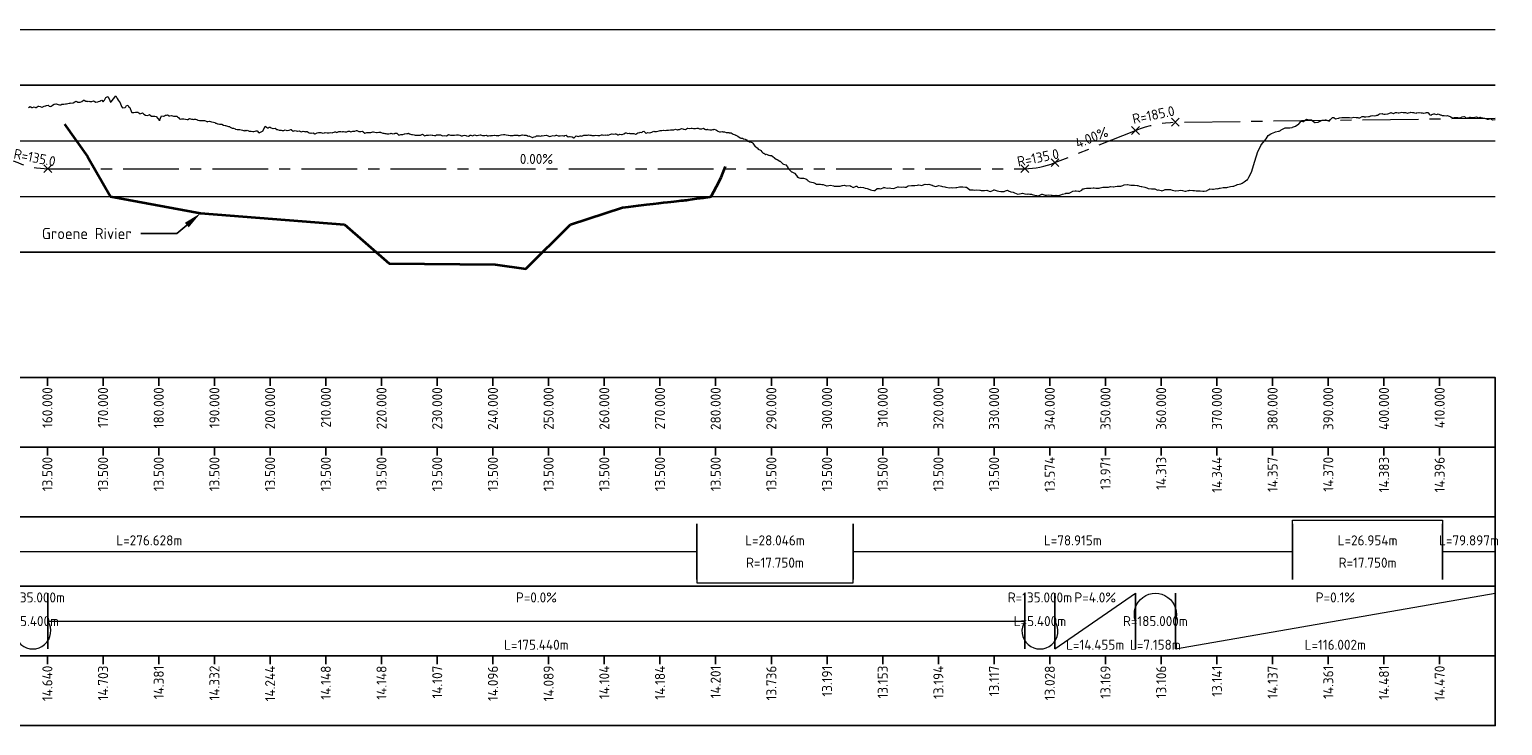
# Model space of a CAD drawing. Header units: metres. Extents: x 201888 to 228431, y 396158 to 403166.
# Tile 44 of 50: x 225811 to 226076, y 402952 to 403077. Entities that reach past the tile are written whole.
import ezdxf
from ezdxf import colors
from ezdxf.entities.mleader import LeaderData, LeaderLine
from ezdxf.math import Vec2, Vec3

# ---------------------------------------------------------------- set-up
doc = ezdxf.new("R2010")
doc.units = ezdxf.units.M
doc.linetypes.add('AM-AS', pattern=[16, 10, -2, 2, -2])
doc.layers.get('0').update_dxf_attribs({"lineweight": 25})
for name, color, linetype, lineweight in [('B-WA-GW-MAAIVELD-G', 8, 'Continuous', 18), ('N-WA-AM-AS_WEG-G', 10, 'AM-AS', 18), ('X-XX-AL-DETAIL3-GD', 130, 'Continuous', 35), ('X-XX-AL-DETAIL_1-G', 7, 'Continuous', 18), ('X-XX-AL-DETAIL_1-S', 253, 'Continuous', 18), ('X-XX-AL-DETAIL_2-G', 7, 'Continuous', 25), ('X-XX-AL-PROFIELBALK-G', 7, 'Continuous', 25), ('X-XX-AL-T18', 7, 'Continuous', 18), ('X-XX-AL-T25', 7, 'Continuous', 25)]:
    doc.layers.add(name, color=color, linetype=linetype, lineweight=lineweight)
for name, color, linetype in [('C3D-PROFILE', 7, 'Continuous'), ('C3D-PROFILE_LABELING', 7, 'Continuous'), ('C3D-PROFILE_PROFILEVIEW_LABELING', 7, 'Continuous')]:
    doc.layers.add(name, color=color, linetype=linetype)
doc.styles.add('NLCS-ISO', font='NLCS-ISO.ttf')
doc.styles.add('NLCS-ISO-M1000-T25', font='NLCS-ISO.ttf', dxfattribs={"height": 2.5})

# ---------------------------------------------------------------- blocks, each defined once
blk = doc.blocks.new('*U118')
at = {"layer": 'X-XX-AL-T25', "color": 7, "linetype": 'Continuous', "lineweight": 25, "char_height": 1.8, "attachment_point": 8, "style": 'NLCS-ISO'}
for insert in [(225770.96, 403066.2), (225902.33, 403053.2)]:
    blk.add_mtext('{\\fNLCS-ISO|b0|i0|c0|p10;\\C256;0.00%}', dxfattribs=dict(at, insert=insert))
for insert, rotation in [((225796.47, 403059.44), 338.1986), ((226002.36, 403057.11), 21.8014)]:
    blk.add_mtext('{\\fNLCS-ISO|b0|i0|c0|p10;\\C256;4.00%}', dxfattribs=dict(at, insert=insert, rotation=rotation))
blk = doc.blocks.new('*U119')
at = {"layer": 'X-XX-AL-T25', "color": 7, "linetype": 'Continuous', "lineweight": 25, "char_height": 1.8, "attachment_point": 8, "style": 'NLCS-ISO'}
for s, insert, rotation in [('{\\fNLCS-ISO|b0|i0|c0|p10;R=5000.0}', (225743.26, 403067.2), 357.6309), ('{\\fNLCS-ISO|b0|i0|c0|p10;R=185.0}', (225779.57, 403065.81), 348.6901), ('{\\fNLCS-ISO|b0|i0|c0|p10;R=185.0}', (226013.31, 403061.13), 11.6692)]:
    blk.add_mtext(s, dxfattribs=dict(at, insert=insert, rotation=rotation))
blk = doc.blocks.new('*U120')
at = {"layer": 'X-XX-AL-T25', "color": 7, "linetype": 'Continuous', "lineweight": 25, "char_height": 1.8, "attachment_point": 8, "style": 'NLCS-ISO'}
for s, insert, rotation in [('{\\fNLCS-ISO|b0|i0|c0|p10;R=1662.4}', (225760.79, 403066.29), 358.1232), ('{\\fNLCS-ISO|b0|i0|c0|p10;R=135.0}', (225812.07, 403053.45), 348.6901), ('{\\fNLCS-ISO|b0|i0|c0|p10;R=135.0}', (225992.58, 403053.45), 11.3099)]:
    blk.add_mtext(s, dxfattribs=dict(at, insert=insert, rotation=rotation))
blk = doc.blocks.new('*U122')
at = {"layer": 'X-XX-AL-T25', "color": 7, "linetype": 'Continuous', "lineweight": 25, "char_height": 1.8, "attachment_point": 6, "rotation": 90, "style": 'NLCS-ISO'}
for s, insert in [('14.877', (225744.52, 402963.1)), ('14.837', (225754.52, 402963.1)), ('14.781', (225764.52, 402963.1)), ('14.721', (225774.52, 402963.1)), ('14.650', (225784.52, 402963.1)), ('14.587', (225794.52, 402963.1)), ('14.564', (225804.52, 402963.1)), ('14.640', (225814.52, 402963.1)), ('14.703', (225824.52, 402963.1)), ('14.381', (225834.52, 402963.1)), ('14.332', (225844.52, 402963.1)), ('14.244', (225854.52, 402963.1)), ('14.148', (225864.52, 402963.1)), ('14.148', (225874.52, 402963.1)), ('14.107', (225884.52, 402963.1)), ('14.096', (225894.52, 402963.1)), ('14.089', (225904.52, 402963.1)), ('14.104', (225914.52, 402963.1)), ('14.184', (225924.52, 402963.1)), ('14.201', (225934.52, 402963.1)), ('13.736', (225944.52, 402963.1)), ('13.191', (225954.52, 402963.1)), ('13.153', (225964.52, 402963.1)), ('13.194', (225974.52, 402963.1)), ('13.117', (225984.52, 402963.1)), ('13.028', (225994.52, 402963.1)), ('13.169', (226004.52, 402963.1)), ('13.106', (226014.52, 402963.1)), ('13.141', (226024.52, 402963.1)), ('14.137', (226034.52, 402963.1)), ('14.361', (226044.52, 402963.1)), ('14.481', (226054.52, 402963.1)), ('14.470', (226064.52, 402963.1))]:
    blk.add_mtext(s, dxfattribs=dict(at, insert=insert))
blk = doc.blocks.new('*U123')
at = {"layer": 'X-XX-AL-T25', "color": 7, "linetype": 'Continuous', "lineweight": 25, "char_height": 1.8, "attachment_point": 5, "style": 'NLCS-ISO'}
for s, insert in [('R=1662.414m', (225760.76, 402975.35)), ('P=0.0%', (225770.96, 402975.35)), ('P=-4.0%', (225796.16, 402975.35)), ('R=135.000m', (225811.91, 402975.35)), ('P=0.0%', (225902.33, 402975.35)), ('R=135.000m', (225992.75, 402975.35)), ('P=4.0%', (226002.67, 402975.35)), ('P=0.1%', (226045.79, 402975.35)), ('R=5000.000m', (225744.91, 402971.1)), ('L=10.895m', (225760.76, 402971.1)), ('R=185.000m', (225779.41, 402971.1)), ('L=5.400m', (225811.91, 402971.1)), ('L=5.400m', (225992.75, 402971.1)), ('R=185.000m', (226013.48, 402971.1)), ('L=24.163m', (225744.91, 402966.85)), ('L=9.502m', (225770.96, 402966.85)), ('L=7.400m', (225779.41, 402966.85)), ('L=26.100m', (225796.16, 402966.85)), ('L=175.440m', (225902.33, 402966.85)), ('L=14.455m', (226002.67, 402966.85)), ('L=7.158m', (226013.48, 402966.85)), ('L=116.002m', (226045.79, 402966.85))]:
    blk.add_mtext(s, dxfattribs=dict(at, insert=insert))
blk = doc.blocks.new('*U124')
at = {"layer": 'X-XX-AL-T25', "color": 7, "linetype": 'Continuous', "lineweight": 25, "char_height": 1.8, "attachment_point": 5, "style": 'NLCS-ISO'}
for s, insert in [('L=276.628m', (225832.83, 402985.6)), ('L=28.046m', (225945.17, 402985.6)), ('L=78.915m', (225998.65, 402985.6)), ('L=26.954m', (226051.58, 402985.6)), ('L=79.897m', (226069.79, 402985.6)), ('R=17.750m', (225945.17, 402981.6)), ('R=17.750m', (226051.58, 402981.6))]:
    blk.add_mtext(s, dxfattribs=dict(at, insert=insert))
blk = doc.blocks.new('*U125')
at = {"layer": 'X-XX-AL-T25', "color": 7, "linetype": 'Continuous', "lineweight": 25, "char_height": 1.8, "attachment_point": 6, "rotation": 90, "style": 'NLCS-ISO'}
for s, insert in [('14.895', (225744.52, 403000.6)), ('14.841', (225754.52, 403000.6)), ('14.801', (225764.52, 403000.6)), ('14.800', (225774.52, 403000.6)), ('14.596', (225784.52, 403000.6)), ('14.196', (225794.52, 403000.6)), ('13.796', (225804.52, 403000.6)), ('13.500', (225814.52, 403000.6)), ('13.500', (225824.52, 403000.6)), ('13.500', (225834.52, 403000.6)), ('13.500', (225844.52, 403000.6)), ('13.500', (225854.52, 403000.6)), ('13.500', (225864.52, 403000.6)), ('13.500', (225874.52, 403000.6)), ('13.500', (225884.52, 403000.6)), ('13.500', (225894.52, 403000.6)), ('13.500', (225904.52, 403000.6)), ('13.500', (225914.52, 403000.6)), ('13.500', (225924.52, 403000.6)), ('13.500', (225934.52, 403000.6)), ('13.500', (225944.52, 403000.6)), ('13.500', (225954.52, 403000.6)), ('13.500', (225964.52, 403000.6)), ('13.500', (225974.52, 403000.6)), ('13.500', (225984.52, 403000.6)), ('13.574', (225994.52, 403000.6)), ('13.971', (226004.52, 403000.6)), ('14.313', (226014.52, 403000.6)), ('14.344', (226024.52, 403000.6)), ('14.357', (226034.52, 403000.6)), ('14.370', (226044.52, 403000.6)), ('14.383', (226054.52, 403000.6)), ('14.396', (226064.52, 403000.6))]:
    blk.add_mtext(s, dxfattribs=dict(at, insert=insert))
blk = doc.blocks.new('*U126')
at = {"layer": 'X-XX-AL-T25', "color": 7, "linetype": 'Continuous', "lineweight": 25, "char_height": 1.8, "attachment_point": 6, "rotation": 90, "style": 'NLCS-ISO'}
for s, insert in [('90.000', (225744.52, 403013.1)), ('100.000', (225754.52, 403013.1)), ('110.000', (225764.52, 403013.1)), ('120.000', (225774.52, 403013.1)), ('130.000', (225784.52, 403013.1)), ('140.000', (225794.52, 403013.1)), ('150.000', (225804.52, 403013.1)), ('160.000', (225814.52, 403013.1)), ('170.000', (225824.52, 403013.1)), ('180.000', (225834.52, 403013.1)), ('190.000', (225844.52, 403013.1)), ('200.000', (225854.52, 403013.1)), ('210.000', (225864.52, 403013.1)), ('220.000', (225874.52, 403013.1)), ('230.000', (225884.52, 403013.1)), ('240.000', (225894.52, 403013.1)), ('250.000', (225904.52, 403013.1)), ('260.000', (225914.52, 403013.1)), ('270.000', (225924.52, 403013.1)), ('280.000', (225934.52, 403013.1)), ('290.000', (225944.52, 403013.1)), ('300.000', (225954.52, 403013.1)), ('310.000', (225964.52, 403013.1)), ('320.000', (225974.52, 403013.1)), ('330.000', (225984.52, 403013.1)), ('340.000', (225994.52, 403013.1)), ('350.000', (226004.52, 403013.1)), ('360.000', (226014.52, 403013.1)), ('370.000', (226024.52, 403013.1)), ('380.000', (226034.52, 403013.1)), ('390.000', (226044.52, 403013.1)), ('400.000', (226054.52, 403013.1)), ('410.000', (226064.52, 403013.1))]:
    blk.add_mtext(s, dxfattribs=dict(at, insert=insert))
blk = doc.blocks.new('*U138')
at = {"layer": 'X-XX-AL-DETAIL3-GD', "color": 150, "linetype": 'Continuous', "lineweight": 35}
for p, q in [((225817.58, 403080.37), (225821.7, 403074.53)), ((225821.7, 403074.53), (225825.86, 403067.35)), ((225935.82, 403071.55), (225936.3, 403072.72)), ((225934.65, 403069.13), (225935.49, 403070.74)), ((225935.49, 403070.74), (225935.82, 403071.55)), ((225825.86, 403067.35), (225842.03, 403064.35)), ((225931.14, 403066.97), (225932.31, 403067.14)), ((225932.31, 403067.14), (225933.48, 403067.31)), ((225933.48, 403067.31), (225933.73, 403067.35)), ((225933.73, 403067.35), (225934.65, 403069.13)), ((225908.44, 403062.35), (225917.77, 403065.35)), ((225917.77, 403065.35), (225918.86, 403065.48)), ((225918.86, 403065.48), (225920.68, 403065.71)), ((225920.68, 403065.71), (225922.13, 403065.89)), ((225922.13, 403065.89), (225923.32, 403066.03)), ((225923.32, 403066.03), (225924.3, 403066.15)), ((225924.3, 403066.15), (225925.13, 403066.25)), ((225925.13, 403066.25), (225925.85, 403066.33)), ((225925.85, 403066.33), (225926.47, 403066.4)), ((225926.47, 403066.4), (225927.02, 403066.47)), ((225927.02, 403066.47), (225927.5, 403066.52)), ((225927.5, 403066.52), (225927.94, 403066.57)), ((225927.94, 403066.57), (225928.33, 403066.61)), ((225928.33, 403066.61), (225928.69, 403066.65)), ((225928.69, 403066.65), (225929.01, 403066.68)), ((225929.01, 403066.68), (225929.31, 403066.71)), ((225929.31, 403066.71), (225929.59, 403066.74)), ((225929.59, 403066.74), (225931.14, 403066.97)), ((225842.03, 403064.35), (225867.88, 403062.35)), ((225867.88, 403062.35), (225875.9, 403055.35)), ((225900.42, 403054.35), (225908.44, 403062.35)), ((225875.9, 403055.35), (225894.95, 403055.13)), ((225894.95, 403055.13), (225900.42, 403054.35))]:
    blk.add_line(p, q, dxfattribs=at)

msp = doc.modelspace()

# ---------------------------------------------------------------- linework, layer by layer
at = {"layer": 'B-WA-GW-MAAIVELD-G'}
msp.add_lwpolyline([(225811.121, 403063.328), (225811.422, 403063.526), (225811.741, 403063.354), (225811.779, 403063.345), (225811.832, 403063.344), (225812.137, 403063.425), (225812.361, 403063.326), (225812.495, 403063.332), (225812.678, 403063.43), (225812.853, 403063.579), (225812.98, 403063.584), (225813.21, 403063.504), (225813.525, 403063.385), (225813.568, 403063.374), (225813.6, 403063.387), (225813.926, 403063.548), (225814.22, 403063.632), (225814.284, 403063.674), (225814.371, 403063.709), (225814.641, 403063.782), (225814.84, 403063.57), (225814.999, 403063.521), (225815.217, 403063.564), (225815.357, 403063.674), (225815.459, 403063.725), (225815.715, 403063.915), (225816.063, 403063.981), (225816.072, 403063.982), (225816.079, 403063.983), (225816.43, 403063.892), (225816.699, 403063.812), (225816.788, 403063.793), (225816.909, 403063.82), (225817.146, 403063.93), (225817.319, 403063.929), (225817.503, 403063.955), (225817.756, 403063.963), (225817.938, 403064), (225818.219, 403064.066), (225818.558, 403064.135), (225818.577, 403064.143), (225818.602, 403064.142), (225819.178, 403064.198), (225819.448, 403064.351), (225819.65, 403064.454), (225819.798, 403064.426), (225820.008, 403064.287), (225820.294, 403064.283), (225820.365, 403064.273), (225820.418, 403064.314), (225820.723, 403064.404), (225821.037, 403064.648), (225821.081, 403064.664), (225821.14, 403064.661), (225821.439, 403064.45), (225821.657, 403064.466), (225821.796, 403064.438), (225821.987, 403064.453), (225822.154, 403064.4), (225822.277, 403064.421), (225822.512, 403064.422), (225822.833, 403064.502), (225822.87, 403064.496), (225822.897, 403064.492), (225823.227, 403064.319), (225823.516, 403064.322), (225823.585, 403064.344), (225823.679, 403064.383), (225823.943, 403064.452), (225824.136, 403064.606), (225824.301, 403064.63), (225824.525, 403064.372), (225824.658, 403064.522), (225824.756, 403064.633), (225825.016, 403065.128), (225825.371, 403065.283), (225825.374, 403065.283), (225825.625, 403064.918), (225825.873, 403064.296), (225825.995, 403064.372), (225826.805, 403065.432), (225827.035, 403064.944), (225827.235, 403064.646), (225827.564, 403064.188), (225827.855, 403063.514), (225828.032, 403063.263), (225828.474, 403063.328), (225828.594, 403063.477), (225828.756, 403063.667), (225828.951, 403063.777), (225829.094, 403063.538), (225829.309, 403063.322), (225829.602, 403062.475), (225829.667, 403062.471), (225829.714, 403062.459), (225830.025, 403062.457), (225830.334, 403062.482), (225830.382, 403062.485), (225830.449, 403062.499), (225830.74, 403062.521), (225830.954, 403062.358), (225831.098, 403062.208), (225831.295, 403062.278), (225831.456, 403062.317), (225831.573, 403062.349), (225831.813, 403062.139), (225832.141, 403061.969), (225832.171, 403061.942), (225832.193, 403061.937), (225832.529, 403061.894), (225832.813, 403062.018), (225832.886, 403062.076), (225832.987, 403061.966), (225833.244, 403061.786), (225833.433, 403061.775), (225833.602, 403061.76), (225833.833, 403061.798), (225834.052, 403061.709), (225834.652, 403060.992), (225834.672, 403060.968), (225834.68, 403060.974), (225835.033, 403061.829), (225835.292, 403061.797), (225835.391, 403061.762), (225835.526, 403061.84), (225835.748, 403061.935), (225835.912, 403061.931), (225836.106, 403062.02), (225836.372, 403061.841), (225836.464, 403061.808), (225836.531, 403061.821), (225836.822, 403061.894), (225837.151, 403061.785), (225837.179, 403061.771), (225837.218, 403061.772), (225837.537, 403061.763), (225837.771, 403061.749), (225837.895, 403061.68), (225838.064, 403061.514), (225838.253, 403061.304), (225838.391, 403061.233), (225838.61, 403061.311), (225838.91, 403061.276), (225838.968, 403061.285), (225839.01, 403061.275), (225839.326, 403061.213), (225839.63, 403061.161), (225839.684, 403061.168), (225839.757, 403061.207), (225840.041, 403061.329), (225840.25, 403061.306), (225840.399, 403061.268), (225840.603, 403061.257), (225840.757, 403061.208), (225840.87, 403061.257), (225841.115, 403061.267), (225841.449, 403061.093), (225841.472, 403061.082), (225841.489, 403061.08), (225841.83, 403061.021), (225842.109, 403061.028), (225842.188, 403061.026), (225842.295, 403061.027), (225842.546, 403061.008), (225842.729, 403060.995), (225842.903, 403060.927), (225843.141, 403060.809), (225843.261, 403060.749), (225843.349, 403060.795), (225843.619, 403060.882), (225843.969, 403060.786), (225843.977, 403060.777), (225843.988, 403060.781), (225844.334, 403060.726), (225844.588, 403060.64), (225844.692, 403060.509), (225844.834, 403060.517), (225845.05, 403060.421), (225845.208, 403060.397), (225845.408, 403060.324), (225845.68, 403060.347), (225845.765, 403060.324), (225845.828, 403060.358), (225846.123, 403060.184), (225846.448, 403060.08), (225846.526, 403060.074), (225847.067, 403059.934), (225847.196, 403059.904), (225847.372, 403059.801), (225847.554, 403059.694), (225847.687, 403059.649), (225847.912, 403059.629), (225848.219, 403059.5), (225848.27, 403059.505), (225848.307, 403059.469), (225848.627, 403059.377), (225848.927, 403059.359), (225848.985, 403059.392), (225849.065, 403059.397), (225849.546, 403059.264), (225849.911, 403059.134), (225850.058, 403059.244), (225850.166, 403059.158), (225850.416, 403059.241), (225850.757, 403059.11), (225850.774, 403059.11), (225850.786, 403059.107), (225851.132, 403059.11), (225851.406, 403059.012), (225851.489, 403059.015), (225851.603, 403059.019), (225851.847, 403059.061), (225852.025, 403059.125), (225852.205, 403059.115), (225852.45, 403058.869), (225852.563, 403058.756), (225852.645, 403058.819), (225852.92, 403058.993), (225853.265, 403059.147), (225853.278, 403059.18), (225853.296, 403059.208), (225853.636, 403059.973), (225853.885, 403059.78), (225853.994, 403059.692), (225854.142, 403059.693), (225854.351, 403059.826), (225854.505, 403059.798), (225854.709, 403059.711), (225854.988, 403059.563), (225855.067, 403059.501), (225855.124, 403059.545), (225855.424, 403059.62), (225855.744, 403059.406), (225855.782, 403059.394), (225855.834, 403059.382), (225856.14, 403059.274), (225856.364, 403059.268), (225856.498, 403059.266), (225856.681, 403059.216), (225856.855, 403059.189), (225856.984, 403059.21), (225857.213, 403059.32), (225857.527, 403059.176), (225857.571, 403059.18), (225857.603, 403059.179), (225857.929, 403059.283), (225858.223, 403059.363), (225858.286, 403059.363), (225858.373, 403059.304), (225858.644, 403059.108), (225858.843, 403059.142), (225859.002, 403059.195), (225859.219, 403059.119), (225859.36, 403059.096), (225859.463, 403059.076), (225859.717, 403059.128), (225860.065, 403058.98), (225860.075, 403058.979), (225860.082, 403058.978), (225860.433, 403059.092), (225860.702, 403059.026), (225860.791, 403058.99), (225860.912, 403059.005), (225861.148, 403058.996), (225861.322, 403058.889), (225861.506, 403058.755), (225861.758, 403058.729), (225861.864, 403058.756), (225861.942, 403058.73), (225862.222, 403058.806), (225862.561, 403058.616), (225862.579, 403058.609), (225862.604, 403058.613), (225862.937, 403058.792), (225863.181, 403058.815), (225863.295, 403058.838), (225863.45, 403058.83), (225863.653, 403058.819), (225863.801, 403058.769), (225864.01, 403058.72), (225864.296, 403058.796), (225864.421, 403058.838), (225864.761, 403058.788), (225865.041, 403058.758), (225865.142, 403058.762), (225865.441, 403058.872), (225865.66, 403058.791), (225865.799, 403058.842), (225865.989, 403058.897), (225866.157, 403058.975), (225866.28, 403058.953), (225866.515, 403058.871), (225866.835, 403059), (225866.872, 403059.01), (225866.9, 403059.033), (225867.23, 403059.038), (225867.52, 403058.992), (225867.588, 403059.016), (225867.681, 403059.001), (225867.946, 403058.962), (225868.139, 403058.949), (225868.303, 403058.956), (225868.527, 403059.062), (225868.661, 403059.109), (225868.759, 403059.099), (225869.019, 403058.976), (225869.373, 403059.11), (225869.377, 403059.111), (225869.379, 403059.111), (225869.734, 403059.098), (225869.999, 403059.175), (225870.092, 403059.191), (225870.22, 403059.135), (225870.45, 403059.003), (225870.618, 403059.053), (225870.808, 403059.018), (225871.066, 403059.057), (225871.165, 403059.031), (225871.238, 403058.965), (225871.523, 403058.709), (225871.858, 403058.855), (225871.881, 403058.851), (225871.912, 403058.854), (225872.239, 403058.823), (225872.478, 403058.844), (225872.596, 403058.844), (225872.758, 403058.91), (225872.954, 403058.944), (225873.097, 403058.966), (225873.312, 403058.918), (225873.604, 403058.858), (225873.67, 403058.824), (225873.717, 403058.836), (225874.027, 403058.921), (225874.337, 403058.884), (225874.385, 403058.837), (225874.451, 403058.854), (225874.743, 403058.724), (225874.957, 403058.726), (225875.101, 403058.694), (225875.297, 403058.662), (225875.458, 403058.621), (225875.577, 403058.621), (225875.816, 403058.578), (225876.143, 403058.688), (225876.174, 403058.698), (225876.196, 403058.696), (225876.532, 403058.616), (225876.816, 403058.668), (225876.889, 403058.658), (225876.989, 403058.704), (225877.247, 403058.729), (225877.436, 403058.538), (225877.605, 403058.38), (225877.835, 403058.416), (225877.962, 403058.482), (225878.056, 403058.495), (225878.32, 403058.477), (225878.675, 403058.58), (225878.678, 403058.582), (225878.682, 403058.582), (225879.036, 403058.642), (225879.295, 403058.685), (225879.393, 403058.726), (225879.528, 403058.627), (225879.751, 403058.521), (225879.915, 403058.496), (225880.109, 403058.459), (225880.374, 403058.41), (225880.535, 403058.389), (225880.974, 403058.356), (225881.154, 403058.364), (225881.22, 403058.345), (225881.54, 403058.395), (225881.774, 403058.507), (225881.898, 403058.559), (225882.066, 403058.398), (225882.255, 403058.219), (225882.394, 403058.285), (225882.613, 403058.363), (225882.913, 403058.349), (225882.971, 403058.326), (225883.014, 403058.349), (225883.329, 403058.413), (225883.633, 403058.377), (225883.686, 403058.395), (225883.759, 403058.358), (225884.044, 403058.29), (225884.253, 403058.315), (225884.402, 403058.419), (225884.605, 403058.421), (225884.76, 403058.438), (225884.873, 403058.432), (225885.117, 403058.409), (225885.451, 403058.232), (225885.475, 403058.223), (225885.493, 403058.224), (225885.833, 403058.304), (225886.112, 403058.218), (225886.191, 403058.219), (225886.297, 403058.28), (225886.548, 403058.509), (225886.732, 403058.439), (225886.906, 403058.37), (225887.144, 403058.37), (225887.264, 403058.373), (225887.352, 403058.36), (225887.622, 403058.361), (225887.972, 403058.418), (225887.979, 403058.419), (225887.99, 403058.418), (225888.337, 403058.434), (225888.592, 403058.338), (225888.695, 403058.325), (225888.836, 403058.275), (225889.053, 403058.249), (225889.211, 403058.279), (225889.41, 403058.376), (225889.682, 403058.291), (225889.768, 403058.261), (225889.831, 403058.264), (225890.126, 403058.166), (225890.451, 403058.359), (225890.484, 403058.378), (225890.528, 403058.361), (225890.841, 403058.26), (225891.071, 403058.353), (225891.199, 403058.418), (225891.375, 403058.361), (225891.557, 403058.285), (225891.69, 403058.32), (225891.915, 403058.381), (225892.221, 403058.439), (225892.272, 403058.434), (225892.31, 403058.421), (225892.63, 403058.287), (225892.93, 403058.306), (225892.988, 403058.3), (225893.067, 403058.283), (225893.346, 403058.338), (225893.55, 403058.264), (225893.703, 403058.255), (225893.913, 403058.291), (225894.061, 403058.271), (225894.169, 403058.286), (225894.419, 403058.288), (225894.759, 403058.358), (225894.777, 403058.36), (225894.789, 403058.355), (225895.134, 403058.328), (225895.409, 403058.282), (225895.492, 403058.265), (225895.605, 403058.287), (225896.029, 403058.408), (225896.452, 403058.473), (225896.565, 403058.476), (225896.648, 403058.482), (225896.923, 403058.442), (225897.268, 403058.394), (225897.281, 403058.395), (225897.298, 403058.393), (225897.639, 403058.318), (225897.888, 403058.308), (225897.996, 403058.284), (225898.144, 403058.318), (225898.354, 403058.372), (225898.508, 403058.371), (225898.712, 403058.345), (225898.99, 403058.339), (225899.07, 403058.33), (225899.128, 403058.328), (225899.427, 403058.332), (225899.747, 403058.424), (225899.785, 403058.431), (225899.836, 403058.418), (225900.143, 403058.351), (225900.367, 403058.357), (225900.5, 403058.347), (225900.683, 403058.279), (225900.858, 403058.189), (225900.987, 403058.217), (225901.216, 403058.119), (225901.529, 403057.995), (225901.574, 403057.971), (225901.607, 403057.975), (225901.931, 403058.042), (225902.226, 403058.153), (225902.289, 403058.209), (225902.375, 403058.226), (225902.647, 403058.229), (225902.846, 403058.225), (225903.005, 403058.197), (225903.221, 403058.229), (225903.362, 403058.29), (225903.466, 403058.268), (225903.72, 403058.333), (225904.067, 403058.374), (225904.078, 403058.377), (225904.086, 403058.374), (225904.436, 403058.266), (225904.705, 403058.156), (225904.914, 403058.209), (225905.325, 403058.305), (225905.509, 403058.228), (225905.76, 403058.305), (225905.867, 403058.349), (225905.945, 403058.34), (225906.224, 403058.263), (225906.565, 403058.249), (225906.582, 403058.25), (225906.606, 403058.256), (225906.94, 403058.312), (225907.184, 403058.252), (225907.298, 403058.183), (225907.452, 403058.277), (225907.655, 403058.385), (225907.804, 403058.232), (225908.013, 403058.061), (225908.298, 403058.103), (225908.371, 403058.132), (225908.424, 403058.105), (225908.729, 403058.065), (225909.044, 403057.911), (225909.086, 403057.906), (225909.145, 403057.948), (225909.444, 403058.217), (225909.664, 403058.171), (225909.802, 403058.146), (225909.991, 403058.2), (225910.16, 403058.274), (225910.283, 403058.237), (225910.517, 403058.176), (225910.837, 403058.341), (225910.903, 403058.364), (225911.084, 403058.381), (225911.523, 403058.392), (225911.683, 403058.403), (225911.948, 403058.372), (225912.143, 403058.361), (225912.306, 403058.327), (225912.529, 403058.328), (225912.664, 403058.295), (225912.762, 403058.333), (225913.022, 403058.348), (225913.376, 403058.316), (225913.379, 403058.317), (225913.382, 403058.315), (225913.737, 403058.31), (225914.002, 403058.418), (225914.095, 403058.449), (225914.222, 403058.411), (225914.453, 403058.367), (225914.622, 403058.433), (225914.81, 403058.36), (225915.068, 403058.402), (225915.168, 403058.357), (225915.241, 403058.387), (225915.526, 403058.46), (225915.861, 403058.612), (225915.884, 403058.617), (225915.914, 403058.619), (225916.241, 403058.574), (225916.481, 403058.609), (225916.599, 403058.613), (225916.76, 403058.529), (225916.957, 403058.425), (225917.101, 403058.437), (225917.315, 403058.555), (225917.607, 403058.509), (225917.672, 403058.509), (225917.72, 403058.515), (225918.03, 403058.634), (225918.34, 403058.764), (225918.388, 403058.782), (225918.453, 403058.763), (225918.746, 403058.673), (225918.96, 403058.719), (225919.103, 403058.692), (225919.299, 403058.695), (225919.461, 403058.673), (225919.58, 403058.65), (225919.819, 403058.654), (225920.145, 403058.53), (225920.177, 403058.527), (225920.2, 403058.54), (225920.534, 403058.762), (225920.819, 403058.841), (225920.892, 403058.867), (225920.991, 403058.875), (225921.25, 403058.852), (225921.439, 403059.024), (225921.608, 403059.108), (225921.838, 403058.835), (225921.965, 403058.705), (225922.059, 403058.732), (225922.323, 403058.835), (225922.679, 403058.773), (225922.681, 403058.773), (225922.684, 403058.774), (225923.038, 403058.897), (225923.298, 403059.011), (225923.396, 403059.066), (225923.53, 403059.038), (225923.754, 403058.995), (225923.918, 403059.033), (225924.376, 403059.157), (225924.538, 403059.191), (225924.827, 403059.208), (225925.158, 403059.276), (225925.185, 403059.284), (225925.222, 403059.287), (225925.543, 403059.185), (225925.777, 403059.29), (225925.9, 403059.275), (225926.068, 403059.285), (225926.397, 403059.334), (225926.915, 403059.319), (225926.974, 403059.298), (225927.017, 403059.32), (225927.331, 403059.447), (225927.637, 403059.349), (225927.689, 403059.346), (225927.761, 403059.362), (225928.047, 403059.399), (225928.256, 403059.52), (225928.405, 403059.565), (225928.607, 403059.498), (225928.762, 403059.438), (225928.876, 403059.433), (225929.12, 403059.407), (225929.453, 403059.602), (225929.478, 403059.611), (225929.496, 403059.607), (225929.836, 403059.541), (225930.116, 403059.624), (225930.193, 403059.601), (225930.299, 403059.615), (225930.551, 403059.551), (225930.736, 403059.579), (225930.909, 403059.577), (225931.143, 403059.623), (225931.146, 403059.623), (225931.267, 403059.614), (225931.35, 403059.619), (225931.627, 403059.482), (225931.956, 403059.474), (225931.987, 403059.476), (225932.032, 403059.51), (225932.312, 403059.623), (225932.347, 403059.636), (225932.551, 403059.464), (225932.713, 403059.369), (225932.985, 403059.381), (225933.078, 403059.415), (225933.132, 403059.401), (225933.443, 403059.31), (225933.481, 403059.312), (225933.705, 403059.309), (225933.814, 403059.299), (225934.032, 403059.366), (225934.187, 403059.365), (225934.265, 403059.415), (225934.559, 403059.346), (225934.649, 403059.269), (225934.82, 403059.115), (225934.938, 403059.055), (225935.216, 403058.994), (225935.319, 403058.972), (225935.363, 403058.99), (225935.701, 403059.011), (225935.818, 403058.989), (225935.904, 403058.968), (225936.09, 403058.961), (225936.434, 403058.835), (225936.482, 403058.825), (225936.621, 403058.831), (225936.875, 403058.822), (225936.964, 403058.789), (225936.986, 403058.79), (225937.278, 403058.804), (225937.483, 403058.695), (225937.684, 403058.538), (225938.002, 403058.421), (225938.09, 403058.372), (225938.155, 403058.348), (225938.49, 403058.214), (225938.511, 403058.207), (225938.515, 403058.205), (225938.934, 403057.904), (225939.026, 403057.845), (225939.324, 403057.805), (225939.359, 403057.799), (225939.534, 403057.719), (225939.802, 403057.638), (225940.039, 403057.536), (225940.245, 403057.301), (225940.492, 403057.202), (225940.544, 403057.179), (225940.699, 403057.166), (225941.045, 403057.041), (225941.166, 403056.9), (225941.546, 403056.386), (225941.661, 403056.307), (225941.964, 403056.094), (225942.047, 403056.01), (225942.129, 403055.863), (225942.547, 403055.65), (225942.626, 403055.594), (225942.829, 403055.393), (225943.047, 403055.156), (225943.143, 403055.155), (225943.548, 403054.883), (225943.676, 403054.929), (225943.998, 403054.781), (225944.05, 403054.757), (225944.226, 403054.718), (225944.554, 403054.709), (225944.802, 403054.529), (225945.058, 403054.292), (225945.166, 403054.209), (225945.399, 403054.033), (225945.566, 403053.985), (225946.03, 403053.701), (225946.075, 403053.675), (225946.263, 403053.518), (225946.335, 403053.452), (225946.588, 403053.205), (225946.697, 403053.15), (225947.105, 403053.018), (225947.398, 403052.653), (225947.504, 403052.503), (225947.625, 403052.325), (225948.103, 403051.813), (225948.152, 403051.761), (225948.177, 403051.754), (225948.672, 403051.55), (225948.679, 403051.547), (225949.014, 403051.111), (225949.22, 403050.844), (225949.306, 403050.803), (225949.516, 403050.677), (225949.689, 403050.618), (225949.76, 403050.601), (225949.841, 403050.622), (225949.945, 403050.646), (225950.314, 403050.648), (225950.701, 403050.5), (225950.871, 403050.389), (225951.009, 403050.27), (225951.038, 403050.246), (225951.442, 403050.004), (225951.743, 403049.926), (225952.018, 403049.87), (225952.178, 403049.796), (225952.453, 403049.657), (225952.612, 403049.564), (225952.692, 403049.556), (225953.212, 403049.577), (225953.347, 403049.553), (225953.574, 403049.51), (225953.834, 403049.522), (225954.399, 403049.273), (225954.463, 403049.244), (225954.515, 403049.257), (225954.82, 403049.335), (225955.124, 403049.403), (225955.169, 403049.411), (225955.684, 403049.265), (225955.794, 403049.234), (225955.912, 403049.22), (225956.5, 403049.187), (225956.621, 403049.18), (225956.852, 403049.231), (225957.232, 403049.319), (225957.301, 403049.349), (225957.623, 403049.389), (225957.967, 403049.243), (225957.989, 403049.25), (225958.021, 403049.253), (225958.601, 403049.331), (225958.806, 403049.197), (225959.189, 403048.978), (225959.231, 403048.955), (225959.646, 403049.143), (225959.763, 403049.235), (225959.847, 403049.188), (225960.121, 403048.965), (225960.462, 403049.004), (225960.479, 403048.999), (225960.503, 403049.004), (225961.078, 403048.948), (225961.36, 403048.841), (225961.694, 403048.793), (225962.217, 403048.612), (225962.309, 403048.578), (225962.544, 403048.494), (225962.925, 403048.403), (225963.074, 403048.436), (225963.54, 403048.786), (225963.931, 403048.781), (225964.156, 403048.716), (225964.729, 403048.98), (225964.772, 403048.999), (225964.788, 403048.997), (225965.387, 403048.856), (225965.645, 403048.884), (225966.003, 403048.869), (225966.502, 403048.817), (225966.618, 403048.844), (225966.914, 403048.98), (225967.234, 403049.11), (225967.36, 403049.101), (225967.85, 403049.002), (225968.217, 403049.061), (225968.465, 403049.038), (225968.72, 403049.041), (225969.074, 403049.284), (225969.078, 403049.287), (225969.081, 403049.286), (225969.099, 403049.289), (225969.697, 403049.313), (225969.931, 403049.334), (225970.312, 403049.334), (225970.788, 403049.409), (225970.928, 403049.437), (225971.285, 403049.37), (225971.543, 403049.335), (225971.645, 403049.361), (225972.159, 403049.543), (225972.502, 403049.51), (225972.775, 403049.54), (225973.359, 403049.393), (225973.39, 403049.381), (225973.47, 403049.346), (225974.006, 403049.171), (225974.216, 403049.193), (225974.621, 403049.322), (225975.073, 403049.205), (225975.237, 403049.164), (225975.655, 403049.072), (225975.853, 403049.027), (225975.93, 403049.006), (225976.468, 403048.936), (225976.787, 403048.966), (225977.084, 403048.927), (225977.644, 403048.939), (225977.7, 403048.952), (225977.84, 403048.968), (225978.315, 403049.073), (225978.501, 403049.086), (225978.931, 403049.093), (225979.358, 403049.031), (225979.546, 403049.004), (225979.826, 403048.859), (225980.162, 403048.578), (225980.216, 403048.565), (225980.778, 403048.551), (225981.073, 403048.499), (225981.393, 403048.553), (225981.93, 403048.482), (225982.009, 403048.467), (225982.211, 403048.435), (225982.624, 403048.415), (225982.787, 403048.434), (225983.24, 403048.494), (225983.644, 403048.298), (225983.856, 403048.233), (225984.396, 403048.492), (225984.471, 403048.523), (225984.501, 403048.526), (225985.087, 403048.385), (225985.358, 403048.328), (225985.703, 403048.276), (225986.215, 403048.256), (225986.275, 403048.257), (225986.318, 403048.267), (225986.581, 403048.343), (225986.934, 403048.472), (225987.072, 403048.377), (225987.549, 403048.182), (225987.929, 403048.133), (225988.165, 403048.011), (225988.766, 403047.79), (225988.781, 403047.785), (225988.786, 403047.784), (225989.396, 403047.886), (225989.643, 403047.939), (225990.012, 403047.833), (225990.5, 403047.794), (225990.627, 403047.807), (225990.933, 403047.774), (225991.243, 403047.746), (225991.357, 403047.716), (225991.859, 403047.621), (225992.214, 403047.56), (225992.474, 403047.449), (225993.072, 403047.742), (225993.09, 403047.754), (225993.137, 403047.747), (225993.706, 403047.603), (225993.929, 403047.611), (225994.321, 403047.652), (225994.786, 403047.602), (225994.937, 403047.594), (225995.322, 403047.561), (225995.552, 403047.561), (225995.643, 403047.572), (225996.168, 403047.556), (225996.5, 403047.663), (225996.784, 403047.774), (225997.357, 403047.916), (225997.399, 403047.94), (225997.507, 403047.938), (225998.015, 403047.964), (225998.214, 403048.093), (225998.63, 403048.33), (225999.071, 403048.353), (225999.246, 403048.38), (225999.692, 403048.283), (225999.862, 403048.272), (225999.928, 403048.289), (226000.248, 403048.509), (226000.477, 403048.703), (226000.606, 403048.735), (226000.785, 403048.804), (226001.093, 403048.832), (226001.642, 403048.834), (226001.708, 403048.84), (226001.877, 403048.861), (226002.324, 403048.904), (226002.397, 403048.907), (226002.499, 403048.88), (226002.756, 403048.838), (226002.94, 403048.837), (226003.356, 403048.868), (226003.555, 403048.892), (226004.063, 403049.02), (226004.171, 403049.055), (226004.213, 403049.055), (226004.787, 403049.017), (226005.071, 403049.041), (226005.402, 403049.162), (226005.928, 403049.1), (226006.018, 403049.076), (226006.248, 403049.124), (226006.633, 403049.229), (226006.785, 403049.227), (226007.249, 403049.18), (226007.642, 403049.35), (226007.865, 403049.464), (226008.433, 403049.528), (226008.48, 403049.53), (226008.499, 403049.527), (226009.096, 403049.389), (226009.356, 403049.367), (226009.711, 403049.379), (226010.213, 403049.335), (226010.327, 403049.302), (226010.618, 403049.225), (226010.943, 403049.162), (226011.07, 403049.127), (226011.558, 403049.052), (226011.927, 403048.893), (226012.174, 403048.808), (226012.784, 403048.731), (226012.79, 403048.731), (226012.803, 403048.73), (226013.405, 403048.709), (226013.641, 403048.601), (226013.862, 403048.508), (226014.021, 403048.538), (226014.498, 403048.414), (226014.636, 403048.363), (226014.989, 403048.494), (226015.252, 403048.579), (226015.355, 403048.588), (226015.868, 403048.624), (226016.212, 403048.609), (226016.483, 403048.497), (226017.069, 403048.38), (226017.099, 403048.384), (226017.174, 403048.395), (226017.714, 403048.423), (226017.927, 403048.464), (226018.33, 403048.443), (226018.784, 403048.334), (226018.946, 403048.321), (226019.359, 403048.407), (226019.561, 403048.454), (226019.641, 403048.462), (226020.177, 403048.448), (226020.498, 403048.402), (226020.793, 403048.365), (226021.355, 403048.373), (226021.408, 403048.376), (226021.544, 403048.366), (226022.024, 403048.319), (226022.212, 403048.325), (226022.639, 403048.382), (226023.069, 403048.609), (226023.255, 403048.71), (226023.729, 403048.675), (226023.871, 403048.663), (226023.926, 403048.695), (226024.486, 403048.761), (226024.61, 403048.738), (226024.783, 403048.773), (226024.969, 403048.874), (226025.102, 403048.836), (226025.64, 403048.962), (226025.717, 403048.978), (226025.915, 403048.98), (226026.333, 403048.963), (226026.497, 403049.008), (226026.949, 403049.133), (226027.354, 403049.202), (226027.564, 403049.225), (226028.1, 403049.455), (226028.18, 403049.484), (226028.211, 403049.492), (226028.796, 403049.609), (226029.068, 403049.73), (226029.411, 403049.959), (226029.926, 403050.317), (226030.027, 403050.37), (226030.285, 403050.824), (226030.642, 403051.487), (226030.783, 403051.899), (226031.258, 403053.522), (226031.64, 403054.655), (226031.874, 403055.403), (226032.47, 403056.585), (226032.489, 403056.625), (226032.497, 403056.638), (226033.105, 403057.409), (226033.354, 403057.701), (226033.72, 403058.332), (226034.211, 403058.621), (226034.336, 403058.641), (226034.655, 403058.778), (226034.952, 403058.896), (226035.068, 403058.949), (226035.567, 403059.109), (226035.717, 403059.113), (226035.925, 403059.231), (226036.075, 403059.305), (226036.183, 403059.362), (226036.782, 403059.672), (226036.799, 403059.675), (226036.841, 403059.679), (226037.414, 403059.657), (226037.639, 403059.669), (226038.03, 403059.751), (226038.105, 403059.783), (226038.479, 403059.948), (226038.659, 403059.984), (226039.259, 403060.413), (226039.276, 403060.426), (226039.291, 403060.435), (226039.297, 403060.444), (226039.648, 403060.885), (226039.957, 403060.843), (226040.003, 403060.808), (226040.054, 403060.825), (226040.448, 403061.101), (226040.635, 403061.229), (226040.786, 403061.179), (226041.344, 403061.11), (226041.492, 403061.091), (226041.62, 403060.994), (226042.084, 403060.654), (226042.163, 403060.667), (226042.695, 403060.725), (226042.792, 403060.74), (226042.824, 403060.746), (226042.85, 403060.754), (226043.453, 403061.063), (226043.676, 403061.075), (226043.964, 403061.127), (226044.076, 403061.143), (226044.553, 403060.942), (226044.676, 403060.909), (226044.916, 403061.2), (226045.136, 403061.426), (226045.27, 403061.554), (226045.496, 403061.556), (226045.846, 403061.27), (226046.308, 403061.419), (226046.311, 403061.42), (226046.418, 403061.444), (226046.531, 403061.461), (226046.974, 403061.533), (226047.394, 403061.538), (226047.48, 403061.53), (226047.529, 403061.524), (226047.705, 403061.547), (226048.069, 403061.533), (226048.318, 403061.51), (226048.609, 403061.48), (226048.652, 403061.49), (226049.106, 403061.598), (226049.137, 403061.605), (226049.524, 403061.523), (226049.664, 403061.561), (226049.823, 403061.518), (226049.928, 403061.488), (226050.183, 403061.502), (226050.626, 403061.715), (226050.7, 403061.712), (226050.91, 403061.693), (226050.995, 403061.678), (226051.214, 403061.637), (226051.292, 403061.685), (226051.723, 403061.708), (226051.921, 403061.692), (226052.167, 403061.822), (226052.231, 403061.856), (226052.517, 403061.914), (226052.735, 403061.829), (226053.092, 403061.888), (226053.239, 403061.936), (226053.339, 403061.984), (226053.642, 403062.115), (226053.74, 403062.176), (226054.173, 403062.228), (226054.241, 403062.211), (226054.511, 403062.164), (226054.691, 403062.123), (226054.742, 403062.136), (226055.186, 403062.183), (226055.242, 403062.203), (226055.682, 403062.397), (226055.683, 403062.398), (226055.742, 403062.414), (226056.148, 403062.274), (226056.244, 403062.238), (226056.614, 403062.426), (226056.745, 403062.452), (226056.855, 403062.425), (226057.069, 403062.366), (226057.25, 403062.375), (226057.511, 403062.409), (226057.755, 403062.516), (226057.953, 403062.46), (226058.027, 403062.449), (226058.263, 403062.417), (226058.379, 403062.425), (226058.774, 403062.304), (226058.801, 403062.293), (226058.931, 403062.355), (226059.199, 403062.424), (226059.222, 403062.43), (226059.286, 403062.484), (226059.628, 403062.429), (226059.806, 403062.427), (226060.033, 403062.369), (226060.325, 403062.32), (226060.371, 403062.347), (226060.437, 403062.386), (226060.756, 403062.431), (226060.829, 403062.437), (226060.854, 403062.439), (226061.221, 403062.4), (226061.385, 403062.352), (226061.542, 403062.327), (226061.611, 403062.314), (226061.925, 403062.396), (226061.991, 403062.388), (226062.146, 403062.419), (226062.372, 403062.418), (226062.469, 403062.353), (226062.714, 403062.085), (226062.752, 403062.043), (226063.023, 403061.986), (226063.124, 403062.059), (226063.322, 403062.108), (226063.495, 403062.194), (226063.584, 403062.191), (226063.867, 403062.079), (226063.886, 403062.084), (226064.155, 403062.164), (226064.232, 403062.179), (226064.362, 403062.138), (226064.597, 403062.003), (226064.737, 403061.991), (226064.962, 403061.925), (226065.058, 403061.911), (226065.324, 403061.872), (226065.325, 403061.872), (226065.325, 403061.872), (226065.686, 403061.852), (226065.919, 403061.877), (226066.048, 403061.846), (226066.25, 403061.792), (226066.41, 403061.732), (226066.513, 403061.679), (226066.772, 403061.507), (226067.107, 403061.544), (226067.134, 403061.546), (226067.175, 403061.554), (226067.496, 403061.548), (226067.701, 403061.527), (226067.858, 403061.49), (226068.101, 403061.46), (226068.219, 403061.45), (226068.295, 403061.509), (226068.581, 403061.677), (226068.89, 403061.737), (226068.943, 403061.723), (226069.027, 403061.669), (226069.305, 403061.44), (226069.484, 403061.488), (226069.667, 403061.494), (226069.952, 403061.597), (226070.029, 403061.571), (226070.078, 403061.584), (226070.391, 403061.521), (226070.672, 403061.555), (226070.753, 403061.542), (226070.878, 403061.605), (226071.114, 403061.657), (226071.266, 403061.606), (226071.476, 403061.496), (226071.804, 403061.584), (226071.838, 403061.578), (226071.86, 403061.566), (226071.961, 403061.563), (226072.562, 403061.403), (226072.729, 403061.383), (226072.924, 403061.304), (226073.048, 403061.26), (226073.286, 403061.212), (226073.643, 403061.369), (226073.648, 403061.358), (226073.655, 403061.364), (226074.009, 403061.119), (226074.516, 403061.157)], dxfattribs=at)
at = {"layer": 'N-WA-AM-AS_WEG-G', "flags": 128}
msp.add_lwpolyline([(225734.516, 403066.636), (225739.715, 403066.484), (225744.913, 403066.279), (225750.112, 403066.019), (225755.311, 403065.705), (225758.034, 403065.549), (225760.758, 403065.438), (225763.482, 403065.371), (225766.205, 403065.348), (225775.707, 403065.348), (225776.632, 403065.325), (225777.557, 403065.256), (225778.482, 403065.14), (225779.407, 403064.978), (225780.332, 403064.77), (225781.257, 403064.516), (225782.182, 403064.215), (225783.107, 403063.868), (225809.207, 403053.428), (225809.882, 403053.175), (225810.557, 403052.956), (225811.232, 403052.77), (225811.907, 403052.618), (225812.582, 403052.5), (225813.257, 403052.416), (225813.932, 403052.365), (225814.607, 403052.348), (225990.047, 403052.348), (225990.722, 403052.365), (225991.397, 403052.416), (225992.072, 403052.5), (225992.747, 403052.618), (225993.422, 403052.77), (225994.097, 403052.956), (225994.772, 403053.175), (225995.447, 403053.428), (226009.902, 403059.21), (226010.797, 403059.547), (226011.692, 403059.84), (226012.587, 403060.089), (226013.482, 403060.296), (226014.376, 403060.459), (226015.271, 403060.579), (226016.166, 403060.656), (226017.061, 403060.689), (226074.516, 403061.439)], dxfattribs=at)
at = {"layer": 'X-XX-AL-DETAIL_1-G', "color": 7, "linetype": 'Continuous', "lineweight": 18}
for p, q in [((225734.516, 403077.348), (226074.516, 403077.348)), ((225734.516, 403057.348), (226074.516, 403057.348)), ((225734.516, 403047.348), (226074.516, 403047.348))]:
    msp.add_line(p, q, dxfattribs=at)
at = {"layer": 'X-XX-AL-DETAIL_1-S', "color": 253, "linetype": 'Continuous', "lineweight": 18}
for p, q in [((226009.195, 403058.503), (226010.61, 403059.918)), ((226009.195, 403059.918), (226010.61, 403058.503)), ((226016.354, 403059.982), (226017.768, 403061.396)), ((226016.354, 403061.396), (226017.768, 403059.982)), ((225994.74, 403052.721), (225996.154, 403054.135)), ((225994.74, 403054.135), (225996.154, 403052.721)), ((225813.9, 403051.641), (225815.314, 403053.055)), ((225813.9, 403053.055), (225815.314, 403051.641)), ((225989.34, 403051.641), (225990.754, 403053.055)), ((225989.34, 403053.055), (225990.754, 403051.641))]:
    msp.add_line(p, q, dxfattribs=at)
at = {"layer": 'X-XX-AL-DETAIL_2-G', "color": 7, "linetype": 'Continuous', "lineweight": 25}
for p, q in [((225734.516, 403067.348), (226074.516, 403067.348)), ((225734.516, 403037.348), (226074.516, 403037.348))]:
    msp.add_line(p, q, dxfattribs=at)
at = {"layer": 'X-XX-AL-PROFIELBALK-G', "color": 7, "linetype": 'Continuous', "lineweight": 25}
for p, q in [((225814.516, 403014.848), (225814.516, 403013.348)), ((225824.516, 403014.848), (225824.516, 403013.348)), ((225834.516, 403014.848), (225834.516, 403013.348)), ((225844.516, 403014.848), (225844.516, 403013.348)), ((225854.516, 403014.848), (225854.516, 403013.348)), ((225864.516, 403014.848), (225864.516, 403013.348)), ((225874.516, 403014.848), (225874.516, 403013.348)), ((225884.516, 403014.848), (225884.516, 403013.348)), ((225894.516, 403014.848), (225894.516, 403013.348)), ((225904.516, 403014.848), (225904.516, 403013.348)), ((225914.516, 403014.848), (225914.516, 403013.348)), ((225924.516, 403014.848), (225924.516, 403013.348)), ((225934.516, 403014.848), (225934.516, 403013.348)), ((225944.516, 403014.848), (225944.516, 403013.348)), ((225954.516, 403014.848), (225954.516, 403013.348)), ((225964.516, 403014.848), (225964.516, 403013.348)), ((225974.516, 403014.848), (225974.516, 403013.348)), ((225984.516, 403014.848), (225984.516, 403013.348)), ((225994.516, 403014.848), (225994.516, 403013.348)), ((226004.516, 403014.848), (226004.516, 403013.348)), ((226014.516, 403014.848), (226014.516, 403013.348)), ((226024.516, 403014.848), (226024.516, 403013.348)), ((226034.516, 403014.848), (226034.516, 403013.348)), ((226044.516, 403014.848), (226044.516, 403013.348)), ((226054.516, 403014.848), (226054.516, 403013.348)), ((226064.516, 403014.848), (226064.516, 403013.348)), ((225814.516, 403002.348), (225814.516, 403000.848)), ((225824.516, 403002.348), (225824.516, 403000.848)), ((225834.516, 403002.348), (225834.516, 403000.848)), ((225844.516, 403002.348), (225844.516, 403000.848)), ((225854.516, 403002.348), (225854.516, 403000.848)), ((225864.516, 403002.348), (225864.516, 403000.848)), ((225874.516, 403002.348), (225874.516, 403000.848)), ((225884.516, 403002.348), (225884.516, 403000.848)), ((225894.516, 403002.348), (225894.516, 403000.848)), ((225904.516, 403002.348), (225904.516, 403000.848)), ((225914.516, 403002.348), (225914.516, 403000.848)), ((225924.516, 403002.348), (225924.516, 403000.848)), ((225934.516, 403002.348), (225934.516, 403000.848)), ((225944.516, 403002.348), (225944.516, 403000.848)), ((225954.516, 403002.348), (225954.516, 403000.848)), ((225964.516, 403002.348), (225964.516, 403000.848)), ((225974.516, 403002.348), (225974.516, 403000.848)), ((225984.516, 403002.348), (225984.516, 403000.848)), ((225994.516, 403002.348), (225994.516, 403000.848)), ((226004.516, 403002.348), (226004.516, 403000.848)), ((226014.516, 403002.348), (226014.516, 403000.848)), ((226024.516, 403002.348), (226024.516, 403000.848)), ((226034.516, 403002.348), (226034.516, 403000.848)), ((226044.516, 403002.348), (226044.516, 403000.848)), ((226054.516, 403002.348), (226054.516, 403000.848)), ((226064.516, 403002.348), (226064.516, 403000.848)), ((225931.143, 402978.598), (225931.143, 402988.598)), ((225959.189, 402978.598), (225959.189, 402988.598)), ((226038.105, 402978.598), (226038.105, 402988.598)), ((226065.058, 402978.598), (226065.058, 402988.598)), ((225814.607, 402966.098), (225814.607, 402976.098)), ((225990.047, 402966.098), (225990.047, 402976.098)), ((225995.447, 402966.098), (225995.447, 402976.098)), ((226009.902, 402966.098), (226009.902, 402976.098)), ((226017.061, 402966.098), (226017.061, 402976.098)), ((226074.516, 402966.098), (226074.516, 402976.098)), ((225814.516, 402964.848), (225814.516, 402963.348)), ((225824.516, 402964.848), (225824.516, 402963.348)), ((225834.516, 402964.848), (225834.516, 402963.348)), ((225844.516, 402964.848), (225844.516, 402963.348)), ((225854.516, 402964.848), (225854.516, 402963.348)), ((225864.516, 402964.848), (225864.516, 402963.348)), ((225874.516, 402964.848), (225874.516, 402963.348)), ((225884.516, 402964.848), (225884.516, 402963.348)), ((225894.516, 402964.848), (225894.516, 402963.348)), ((225904.516, 402964.848), (225904.516, 402963.348)), ((225914.516, 402964.848), (225914.516, 402963.348)), ((225924.516, 402964.848), (225924.516, 402963.348)), ((225934.516, 402964.848), (225934.516, 402963.348)), ((225944.516, 402964.848), (225944.516, 402963.348)), ((225954.516, 402964.848), (225954.516, 402963.348)), ((225964.516, 402964.848), (225964.516, 402963.348)), ((225974.516, 402964.848), (225974.516, 402963.348)), ((225984.516, 402964.848), (225984.516, 402963.348)), ((225994.516, 402964.848), (225994.516, 402963.348)), ((226004.516, 402964.848), (226004.516, 402963.348)), ((226014.516, 402964.848), (226014.516, 402963.348)), ((226024.516, 402964.848), (226024.516, 402963.348)), ((226034.516, 402964.848), (226034.516, 402963.348)), ((226044.516, 402964.848), (226044.516, 402963.348)), ((226054.516, 402964.848), (226054.516, 402963.348)), ((226064.516, 402964.848), (226064.516, 402963.348))]:
    msp.add_line(p, q, dxfattribs=at)
for points in [[(225734.516, 403002.348), (226074.516, 403002.348), (226074.516, 403014.848), (225734.516, 403014.848)], [(225734.516, 402989.848), (226074.516, 402989.848), (226074.516, 403002.348), (225734.516, 403002.348)], [(225734.516, 402977.348), (226074.516, 402977.348), (226074.516, 402989.848), (225734.516, 402989.848)], [(225734.516, 402964.848), (226074.516, 402964.848), (226074.516, 402977.348), (225734.516, 402977.348)], [(225734.516, 402952.348), (226074.516, 402952.348), (226074.516, 402964.848), (225734.516, 402964.848)]]:
    msp.add_3dface(points, dxfattribs=at)
at = {"layer": 'X-XX-AL-T18', "color": 7, "linetype": 'Continuous', "lineweight": 18}
for p, q in [((226038.105, 402983.598), (226038.105, 402989.223)), ((226038.105, 402989.223), (226065.058, 402989.223)), ((226065.058, 402989.223), (226065.058, 402983.598)), ((225734.516, 402983.598), (225931.143, 402983.598)), ((225931.143, 402983.598), (225931.143, 402977.973)), ((225959.189, 402977.973), (225959.189, 402983.598)), ((225959.189, 402983.598), (225959.189, 402983.598)), ((225959.189, 402983.598), (226038.105, 402983.598)), ((226065.058, 402983.598), (226065.058, 402983.598)), ((226065.058, 402983.598), (226074.516, 402983.598)), ((225931.143, 402977.973), (225959.189, 402977.973)), ((225995.447, 402966.098), (226009.902, 402976.098)), ((226017.061, 402966.098), (226074.516, 402976.098)), ((225814.607, 402971.098), (225990.047, 402971.098))]:
    msp.add_line(p, q, dxfattribs=at)
at = {"layer": 'X-XX-AL-T18', "color": 7, "linetype": 'Continuous', "lineweight": 18, "extrusion": (0, 0, -1)}
msp.add_arc((-226013.482, 402972.317), 3.781, 341.19311, 198.80689, dxfattribs=at)
at = {"layer": 'X-XX-AL-T18', "color": 7, "linetype": 'Continuous', "lineweight": 18}
for centre in [(225811.907, 402969.327), (225992.747, 402969.327)]:
    msp.add_arc(centre, 3.229, 146.73809, 33.26191, dxfattribs=at)

# ---------------------------------------------------------------- block references
at = {"layer": 'C3D-PROFILE', "color": 7, "linetype": 'Continuous', "lineweight": -3}
msp.add_blockref('*U138', (0, -20), dxfattribs=at)
at = {"layer": 'C3D-PROFILE_LABELING', "color": 7, "linetype": 'Continuous', "lineweight": -3}
for name in ['*U119', '*U120', '*U118']:
    msp.add_blockref(name, (0, 0), dxfattribs=at)
at = {"layer": 'C3D-PROFILE_PROFILEVIEW_LABELING', "color": 7, "linetype": 'Continuous', "lineweight": -3}
for name in ['*U126', '*U125', '*U124', '*U123', '*U122']:
    msp.add_blockref(name, (0, 0), dxfattribs=at)

# ---------------------------------------------------------------- leaders
ml = msp.add_multileader_mtext('Standard')
ml.set_content('Groene Rivier', color=256, style='NLCS-ISO-M1000-T25')
ml.set_leader_properties()
ml.build(insert=Vec2(0, 0))
ml.multileader.update_dxf_attribs({"dogleg_length": 3.256, "arrow_head_size": 3.256})
ctx = ml.context
ctx.base_point, ctx.char_height, ctx.arrow_head_size, ctx.landing_gap_size, ctx.plane_origin = Vec3(225812.025, 403040.695), 2, 3.256, 1.628, Vec3(225841.218, 403041.81)
ctx.text_align_type = 2
notes = []
notes.append((ctx, [(0, (1, 1, 0), (225837.792, 403040.695), (-1, 0), 6.511, [(0, [(225842.029, 403044.348)], 0, [])])]))
ctx.mtext.insert, ctx.mtext.alignment, ctx.mtext.flow_direction = Vec3(225829.653, 403041.696), 3, 5
for ctx, leaders in notes:
    for number, flags, end, landing, length, lines in leaders:
        leader = LeaderData()
        leader.index, (leader.has_last_leader_line, leader.has_dogleg_vector, leader.attachment_direction) = number, flags
        leader.last_leader_point, leader.dogleg_vector, leader.dogleg_length = Vec3(end), Vec3(landing), length
        for number, points, colour, breaks in lines:
            line = LeaderLine()
            line.index, line.vertices, line.color, line.breaks = number, Vec3.list(points), colors.encode_raw_color(colour), breaks
            leader.lines.append(line)
        ctx.leaders.append(leader)

doc.saveas('drawing.dxf')
